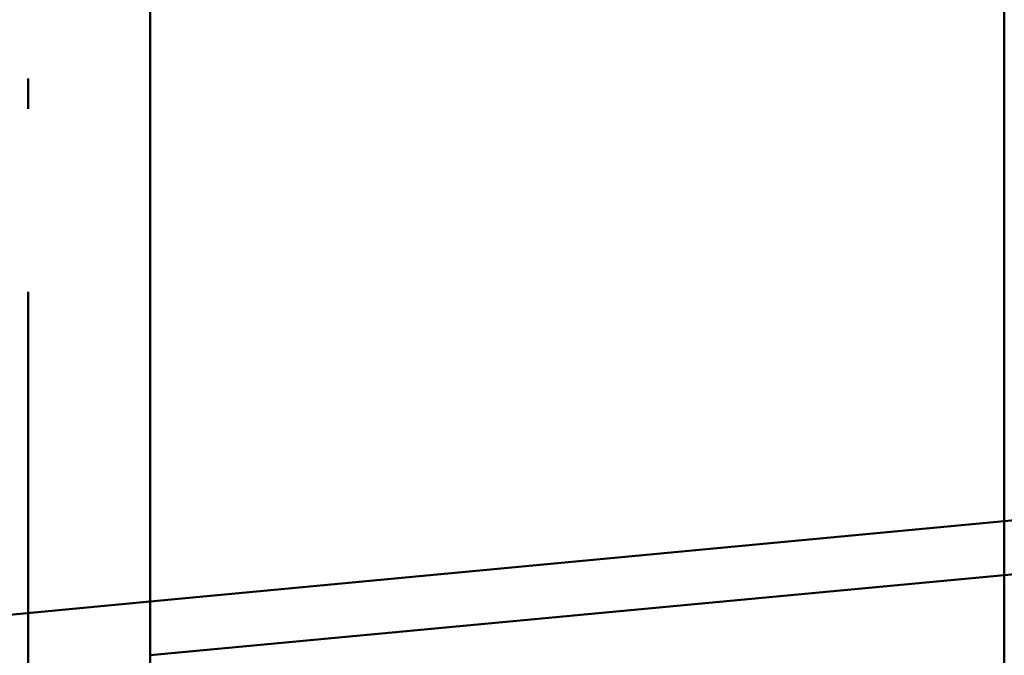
# Paper-space layout 'Layout1' of a CAD drawing. Extents: x -2 to 1033, y -36 to 596.
# Tile 251 of 256: x 372.97 to 377.01, y 501.64 to 504.25. Entities that reach past the tile are written whole.
import ezdxf

# ---------------------------------------------------------------- set-up
doc = ezdxf.new("R2010")
doc.units = 0
doc.linetypes.add('ACAD_ISO02W100', pattern=[15, 12, -3])
doc.linetypes.add('ACAD_ISO04W100', pattern=[30.5, 24, -3, 0.5, -3])
for name, color, linetype, lineweight in [('SS_SLOUPY KRAJNÍ', 143, 'CONTINUOUS', 50), ('SS_ZEBRIK KOŠ', 75, 'CONTINUOUS', 50), ('SS_ZEBRIKY', 24, 'CONTINUOUS', 50)]:
    doc.layers.add(name, color=color, linetype=linetype, lineweight=lineweight)

psp = doc.layouts.get("Layout1")

# ---------------------------------------------------------------- linework, layer by layer
at = {"layer": 'SS_SLOUPY KRAJNÍ', "color": 3, "linetype": 'ACAD_ISO02W100', "ltscale": 0.25}
for p, q in [((377.0063, 502.1945), (378.8892, 502.3717)), ((377.0063, 501.9735), (378.8892, 502.1507)), ((372.5063, 501.771), (373.5063, 501.8651))]:
    psp.add_line(p, q, dxfattribs=at)
at = {"layer": 'SS_SLOUPY KRAJNÍ', "color": 1, "linetype": 'Continuous', "ltscale": 0.25}
for p, q in [((373.5063, 501.8651), (377.0063, 502.1945)), ((373.5063, 501.6441), (377.0063, 501.9735))]:
    psp.add_line(p, q, dxfattribs=at)
at = {"layer": 'SS_ZEBRIK KOŠ', "color": 7, "linetype": 'ACAD_ISO04W100', "ltscale": 0.25}
psp.add_line((373.0063, 420.885), (373.0063, 546.985), dxfattribs=at)
at = {"layer": 'SS_ZEBRIK KOŠ', "color": 1, "linetype": 'Continuous', "ltscale": 0.25}
psp.add_line((373.5063, 420.885), (373.5063, 546.985), dxfattribs=at)
at = {"layer": 'SS_ZEBRIKY', "color": 1, "linetype": 'Continuous', "ltscale": 0.25}
psp.add_line((377.0063, 515.085), (377.0063, 484.685), dxfattribs=at)

doc.saveas('drawing.dxf')
